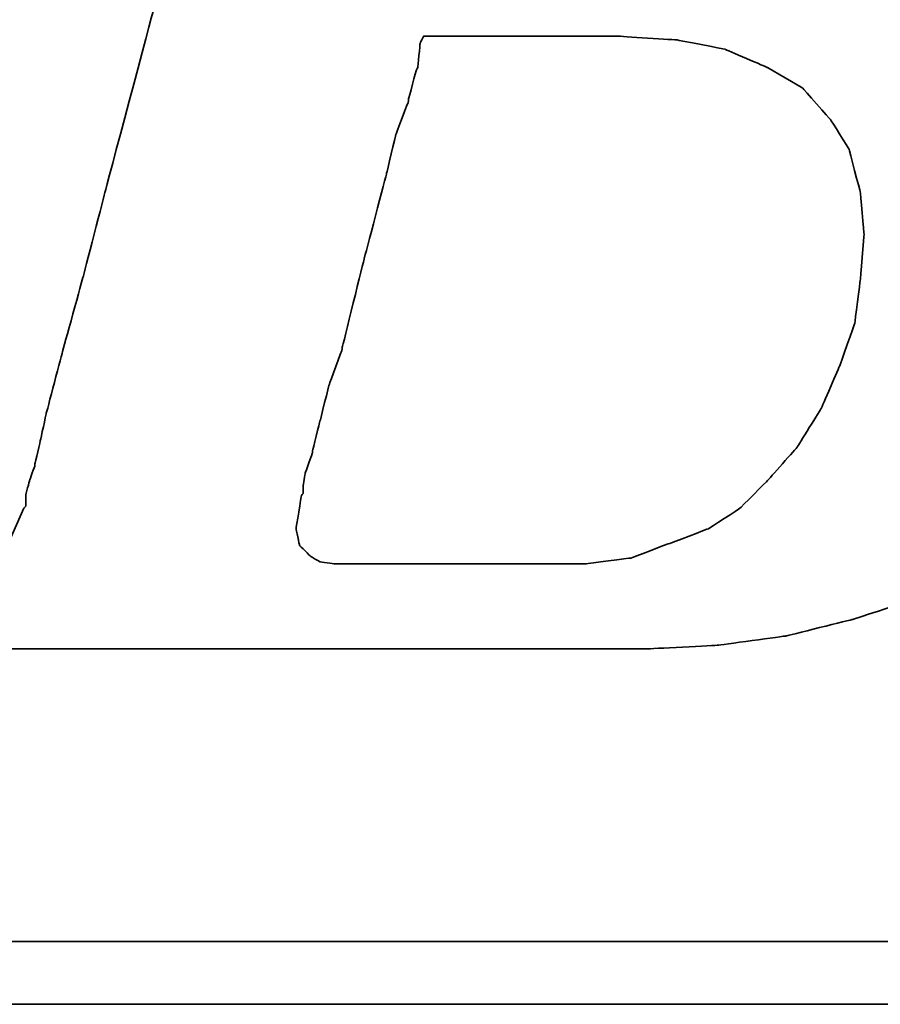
# Model space of a CAD drawing. Header units: millimetres. Extents: x 458 to 842, y 132 to 270.
# Tile 23 of 46: x 732.71 to 735.76, y 174.58 to 178.07. Entities that reach past the tile are written whole.
import ezdxf

# ---------------------------------------------------------------- set-up
doc = ezdxf.new("R2010")
doc.units = ezdxf.units.MM
doc.layers.add('DIM', color=4, linetype='CONTINUOUS')
doc.layers.add('layer 1', color=7, linetype='CONTINUOUS')

# ---------------------------------------------------------------- blocks, each defined once
blk = doc.blocks.new('TBI MOTION logo(完整正式版)')
at = {"layer": 'layer 1', "color": 22, "lineweight": 35}
for points, knots in [([(-64.65375, -6.86375), (-64.65375, -6.86375), (-64.84375, -7.29625), (-64.84375, -7.29625), (-64.84375, -7.29625), (-64.84375, -7.29625), (-64.86875, -7.34375), (-64.86875, -7.34375), (-64.86875, -7.34375), (-64.86875, -7.34375), (-64.86875, -7.36875), (-64.86875, -7.36875), (-64.86875, -7.36875), (-64.86875, -7.36875), (-65.15375, -7.65375), (-65.15375, -7.65375), (-65.15375, -7.65375), (-65.15375, -7.65375), (-65.17875, -7.65375), (-65.17875, -7.65375), (-65.17875, -7.65375), (-65.17875, -7.65375), (-65.20375, -7.67875), (-65.20375, -7.67875), (-65.20375, -7.67875), (-65.20375, -7.67875), (-65.58875, -7.87125), (-65.58875, -7.87125), (-65.58875, -7.87125), (-65.58875, -7.87125), (-65.63375, -7.87125), (-65.63375, -7.87125), (-65.63375, -7.87125), (-65.63375, -7.87125), (-65.65875, -7.89375), (-65.65875, -7.89375), (-65.65875, -7.89375), (-65.65875, -7.89375), (-66.09375, -7.94375), (-66.09375, -7.94375), (-66.09375, -7.94375), (-66.09375, -7.94375), (-66.11375, -7.94375), (-66.11375, -7.94375), (-66.11375, -7.94375), (-66.11375, -7.94375), (-66.16375, -7.94375), (-66.16375, -7.94375), (-66.16375, -7.94375), (-66.16375, -7.94375), (-66.30875, -7.94375), (-66.30875, -7.94375), (-66.30875, -7.94375), (-66.30875, -7.94375), (-66.69375, -7.94375), (-66.69375, -7.94375), (-66.69375, -7.94375), (-66.69375, -7.94375), (-67.07375, -7.94375), (-67.07375, -7.94375), (-67.07375, -7.94375), (-67.07375, -7.94375), (-67.12375, -7.94375), (-67.12375, -7.94375), (-67.12375, -7.94375), (-67.12375, -7.94375), (-67.12375, -7.96625), (-67.12375, -7.96625), (-67.12375, -7.96625), (-67.12375, -7.96625), (-67.14875, -7.99125), (-67.14875, -7.99125), (-67.14875, -7.99125), (-67.14875, -7.99125), (-67.24375, -8.34875), (-67.24375, -8.34875), (-67.24375, -8.34875), (-67.24375, -8.34875), (-67.31375, -8.68625), (-67.31375, -8.68625), (-67.31375, -8.68625), (-67.31375, -8.68625), (-67.26875, -8.68625), (-67.26875, -8.68625), (-67.26875, -8.68625), (-67.26875, -8.68625), (-67.07375, -8.68625), (-67.07375, -8.68625), (-67.07375, -8.68625), (-67.07375, -8.68625), (-66.54875, -8.68625), (-66.54875, -8.68625), (-66.54875, -8.68625), (-66.54875, -8.68625), (-65.82625, -8.68625), (-65.82625, -8.68625), (-65.82625, -8.68625), (-65.82625, -8.68625), (-65.01375, -8.68625), (-65.01375, -8.68625), (-65.01375, -8.68625), (-65.01375, -8.68625), (-64.05375, -8.68625), (-64.05375, -8.68625), (-64.05375, -8.68625), (-64.05375, -8.68625), (-62.08375, -8.68625), (-62.08375, -8.68625), (-62.08375, -8.68625), (-62.08375, -8.68625), (-60.06875, -8.68625), (-60.06875, -8.68625), (-60.06875, -8.68625), (-60.06875, -8.68625), (-59.10875, -8.68625), (-59.10875, -8.68625), (-59.10875, -8.68625), (-59.10875, -8.68625), (-58.29375, -8.68625), (-58.29375, -8.68625), (-58.29375, -8.68625), (-58.29375, -8.68625), (-57.57375, -8.68625), (-57.57375, -8.68625), (-57.57375, -8.68625), (-57.57375, -8.68625), (-57.04875, -8.68625), (-57.04875, -8.68625), (-57.04875, -8.68625), (-57.04875, -8.68625), (-56.85375, -8.68625), (-56.85375, -8.68625), (-56.85375, -8.68625), (-56.85375, -8.68625), (-56.70875, -8.68625), (-56.70875, -8.68625), (-56.70875, -8.68625), (-56.70875, -8.68625), (-56.61375, -8.68625), (-56.61375, -8.68625), (-56.61375, -8.68625), (-56.61375, -8.68625), (-56.56875, -8.68625), (-56.56875, -8.68625), (-56.56875, -8.68625), (-56.56875, -8.68625), (-55.65375, -8.63875), (-55.65375, -8.63875), (-55.65375, -8.63875), (-55.65375, -8.63875), (-54.76875, -8.51875), (-54.76875, -8.51875), (-54.76875, -8.51875), (-54.76875, -8.51875), (-53.90375, -8.30375), (-53.90375, -8.30375), (-53.90375, -8.30375), (-53.90375, -8.30375), (-53.08875, -8.03875), (-53.08875, -8.03875), (-53.08875, -8.03875), (-53.08875, -8.03875), (-52.34375, -7.65375), (-52.34375, -7.65375), (-52.34375, -7.65375), (-52.34375, -7.65375), (-51.69875, -7.29625), (-51.69875, -7.29625), (-51.69875, -7.29625), (-51.69875, -7.29625), (-51.21875, -6.91125), (-51.21875, -6.91125), (-51.21875, -6.91125), (-51.21875, -6.91125), (-50.83375, -6.50375), (-50.83375, -6.50375), (-50.83375, -6.50375), (-50.83375, -6.50375), (-50.44875, -5.94875), (-50.44875, -5.94875), (-50.44875, -5.94875), (-50.44875, -5.94875), (-50.13875, -5.30375), (-50.13875, -5.30375), (-50.13875, -5.30375), (-50.13875, -5.30375), (-49.99375, -4.65375), (-49.99375, -4.65375), (-49.99375, -4.65375), (-49.99375, -4.65375), (-49.92375, -3.98375), (-49.92375, -3.98375), (-49.92375, -3.98375), (-49.92375, -3.98375), (-49.99375, -3.19374), (-49.99375, -3.19374), (-49.99375, -3.19374), (-49.99375, -3.19374), (-50.23374, -2.44874), (-50.23374, -2.44874), (-50.23374, -2.44874), (-50.23374, -2.44874), (-50.59375, -1.87374), (-50.59375, -1.87374), (-50.59375, -1.87374), (-50.59375, -1.87374), (-51.09875, -1.31874), (-51.09875, -1.31874), (-51.09875, -1.31874), (-51.09875, -1.31874), (-51.74375, -0.81875), (-51.74375, -0.81875), (-51.74375, -0.81875), (-51.74375, -0.81875), (-52.53875, -0.48125), (-52.53875, -0.48125), (-52.53875, -0.48125), (-52.53875, -0.48125), (-53.47375, -0.21875), (-53.47375, -0.21875), (-53.47375, -0.21875), (-53.47375, -0.21875), (-54.52875, -0.04874), (-54.52875, -0.04874), (-54.52875, -0.04874), (-54.52875, -0.04874), (-55.65375, 0.12125), (-55.65375, 0.12125), (-55.65375, 0.12125), (-55.65375, 0.12125), (-54.50375, 0.28624), (-54.50375, 0.28624), (-54.50375, 0.28624), (-54.50375, 0.28624), (-53.83375, 0.38124), (-53.83375, 0.38124), (-53.83375, 0.38124), (-53.83375, 0.38124), (-53.18375, 0.50125), (-53.18375, 0.50125), (-53.18375, 0.50125), (-53.18375, 0.50125), (-52.55875, 0.66874), (-52.55875, 0.66874), (-52.55875, 0.66874), (-52.55875, 0.66874), (-52.03375, 0.86124), (-52.03375, 0.86124), (-52.03375, 0.86124), (-52.03375, 0.86124), (-51.50374, 1.03124), (-51.50374, 1.03124), (-51.50374, 1.03124), (-51.50374, 1.03124), (-51.09875, 1.27125), (-51.09875, 1.27125), (-51.09875, 1.27125), (-51.09875, 1.27125), (-50.71375, 1.48624), (-50.71375, 1.48624), (-50.71375, 1.48624), (-50.71375, 1.48624), (-50.37625, 1.77625), (-50.37625, 1.77625), (-50.37625, 1.77625), (-50.37625, 1.77625), (-49.82375, 2.37625), (-49.82375, 2.37625), (-49.82375, 2.37625), (-49.82375, 2.37625), (-49.41875, 2.99625), (-49.41875, 2.99625), (-49.41875, 2.99625), (-49.41875, 2.99625), (-49.22375, 3.76625), (-49.22375, 3.76625), (-49.22375, 3.76625), (-49.22375, 3.76625), (-49.15375, 4.50874), (-49.15375, 4.50874), (-49.15375, 4.50874), (-49.15375, 4.50874), (-49.20375, 5.25125), (-49.20375, 5.25125), (-49.20375, 5.25125), (-49.20375, 5.25125), (-49.41875, 5.92625), (-49.41875, 5.92625), (-49.41875, 5.92625), (-49.41875, 5.92625), (-49.77875, 6.47625), (-49.77875, 6.47625), (-49.77875, 6.47625), (-49.77875, 6.47625), (-50.33125, 7.02624), (-50.33125, 7.02624), (-50.33125, 7.02624), (-50.33125, 7.02624), (-51.00125, 7.43625), (-51.00125, 7.43625), (-51.00125, 7.43625), (-51.00125, 7.43625), (-51.79375, 7.72625), (-51.79375, 7.72625), (-51.79375, 7.72625), (-51.79375, 7.72625), (-52.72875, 7.89124), (-52.72875, 7.89124), (-52.72875, 7.89124), (-52.72875, 7.89124), (-53.83375, 7.98625), (-53.83375, 7.98625), (-53.83375, 7.98625), (-53.83375, 7.98625), (-53.92875, 7.98625), (-53.92875, 7.98625), (-53.92875, 7.98625), (-53.92875, 7.98625), (-54.26375, 7.98625), (-54.26375, 7.98625), (-54.26375, 7.98625), (-54.26375, 7.98625), (-54.74375, 7.98625), (-54.74375, 7.98625), (-54.74375, 7.98625), (-54.74375, 7.98625), (-55.36875, 7.98625), (-55.36875, 7.98625), (-55.36875, 7.98625), (-55.36875, 7.98625), (-56.13375, 7.98625), (-56.13375, 7.98625), (-56.13375, 7.98625), (-56.13375, 7.98625), (-56.94875, 7.98625), (-56.94875, 7.98625), (-56.94875, 7.98625), (-56.94875, 7.98625), (-58.77625, 7.98625), (-58.77625, 7.98625), (-58.77625, 7.98625), (-58.77625, 7.98625), (-60.59875, 7.98625), (-60.59875, 7.98625), (-60.59875, 7.98625), (-60.59875, 7.98625), (-61.41375, 7.98625), (-61.41375, 7.98625), (-61.41375, 7.98625), (-61.41375, 7.98625), (-62.17875, 7.98625), (-62.17875, 7.98625), (-62.17875, 7.98625), (-62.17875, 7.98625), (-62.80375, 7.98625), (-62.80375, 7.98625), (-62.80375, 7.98625), (-62.80375, 7.98625), (-63.30625, 7.98625), (-63.30625, 7.98625), (-63.30625, 7.98625), (-63.30625, 7.98625), (-63.57375, 7.98625), (-63.57375, 7.98625), (-63.57375, 7.98625), (-63.57375, 7.98625), (-63.57375, 7.96375), (-63.57375, 7.96375), (-63.57375, 7.96375), (-63.57375, 7.96375), (-63.59875, 7.94125), (-63.59875, 7.94125), (-63.59875, 7.94125), (-63.59875, 7.94125), (-63.69375, 7.55625), (-63.69375, 7.55625), (-63.69375, 7.55625), (-63.69375, 7.55625), (-63.76375, 7.24624), (-63.76375, 7.24624), (-63.76375, 7.24624), (-63.76375, 7.24624), (-63.23875, 7.24624), (-63.23875, 7.24624), (-63.23875, 7.24624), (-63.23875, 7.24624), (-62.75875, 7.24624), (-62.75875, 7.24624), (-62.75875, 7.24624), (-62.75875, 7.24624), (-62.61125, 7.24624), (-62.61125, 7.24624), (-62.61125, 7.24624), (-62.61125, 7.24624), (-62.56625, 7.24624), (-62.56625, 7.24624), (-62.56625, 7.24624), (-62.56625, 7.24624), (-62.22875, 7.24624), (-62.22875, 7.24624), (-62.22875, 7.24624), (-62.22875, 7.24624), (-62.20375, 7.24624), (-62.20375, 7.24624), (-62.20375, 7.24624), (-62.20375, 7.24624), (-62.17875, 7.21875), (-62.17875, 7.21875), (-62.17875, 7.21875), (-62.17875, 7.21875), (-61.96375, 7.17125), (-61.96375, 7.17125), (-61.96375, 7.17125), (-61.96375, 7.17125), (-61.72375, 7.12624), (-61.72375, 7.12624), (-61.72375, 7.12624), (-61.72375, 7.12624), (-61.70375, 7.12624), (-61.70375, 7.12624), (-61.70375, 7.12624), (-61.70375, 7.12624), (-61.55875, 7.07624), (-61.55875, 7.07624), (-61.55875, 7.07624), (-61.55875, 7.07624), (-61.50875, 7.07624), (-61.50875, 7.07624), (-61.50875, 7.07624), (-61.50875, 7.07624), (-61.48375, 7.02624), (-61.48375, 7.02624), (-61.48375, 7.02624), (-61.48375, 7.02624), (-61.31875, 6.83375), (-61.31875, 6.83375), (-61.31875, 6.83375), (-61.31875, 6.83375), (-61.29375, 6.81125), (-61.29375, 6.81125), (-61.29375, 6.81125), (-61.29375, 6.81125), (-61.29375, 6.78625), (-61.29375, 6.78625), (-61.29375, 6.78625), (-61.29375, 6.78625), (-61.19875, 6.50124), (-61.19875, 6.50124), (-61.19875, 6.50124), (-61.19875, 6.50124), (-61.17375, 6.45124), (-61.17375, 6.45124), (-61.17375, 6.45124), (-61.17375, 6.45124), (-61.19875, 6.40625), (-61.19875, 6.40625), (-61.19875, 6.40625), (-61.19875, 6.40625), (-61.26875, 5.99624), (-61.26875, 5.99624), (-61.26875, 5.99624), (-61.26875, 5.99624), (-61.26875, 5.85125), (-61.26875, 5.85125), (-61.26875, 5.85125), (-61.26875, 5.85125), (-61.26875, 5.82625), (-61.26875, 5.82625), (-61.26875, 5.82625), (-61.26875, 5.82625), (-61.29375, 5.80625), (-61.29375, 5.80625), (-61.29375, 5.80625), (-61.29375, 5.80625), (-61.34125, 5.66125), (-61.34125, 5.66125), (-61.34125, 5.66125), (-61.34125, 5.66125), (-61.41375, 5.44625), (-61.41375, 5.44625), (-61.41375, 5.44625), (-61.41375, 5.44625), (-61.48375, 5.15625), (-61.48375, 5.15625), (-61.48375, 5.15625), (-61.48375, 5.15625), (-61.58375, 4.82124), (-61.58375, 4.82124), (-61.58375, 4.82124), (-61.58375, 4.82124), (-61.79875, 4.00375), (-61.79875, 4.00375), (-61.79875, 4.00375), (-61.79875, 4.00375), (-62.05875, 2.99625), (-62.05875, 2.99625), (-62.05875, 2.99625), (-62.05875, 2.99625), (-62.34875, 1.91625), (-62.34875, 1.91625), (-62.34875, 1.91625), (-62.34875, 1.91625), (-62.97375, -0.41124), (-62.97375, -0.41124), (-62.97375, -0.41124), (-62.97375, -0.41124), (-63.59875, -2.75875), (-63.59875, -2.75875), (-63.59875, -2.75875), (-63.59875, -2.75875), (-63.88375, -3.86374), (-63.88375, -3.86374), (-63.88375, -3.86374), (-63.88375, -3.86374), (-64.14875, -4.82374), (-64.14875, -4.82374), (-64.14875, -4.82374), (-64.14875, -4.82374), (-64.36375, -5.64125), (-64.36375, -5.64125), (-64.36375, -5.64125), (-64.36375, -5.64125), (-64.43625, -5.97625), (-64.43625, -5.97625), (-64.43625, -5.97625), (-64.43625, -5.97625), (-64.50875, -6.28625), (-64.50875, -6.28625), (-64.50875, -6.28625), (-64.50875, -6.28625), (-64.50875, -6.30875), (-64.50875, -6.30875), (-64.50875, -6.30875), (-64.50875, -6.30875), (-64.57875, -6.50375), (-64.57875, -6.50375), (-64.57875, -6.50375), (-64.57875, -6.50375), (-64.62875, -6.69625), (-64.62875, -6.69625), (-64.62875, -6.69625), (-64.62875, -6.69625), (-64.62875, -6.76875), (-64.62875, -6.76875), (-64.62875, -6.76875), (-64.62875, -6.76875), (-64.62875, -6.81375), (-64.62875, -6.81375), (-64.62875, -6.81375), (-64.62875, -6.81375), (-64.62875, -6.83875), (-64.62875, -6.83875), (-64.62875, -6.83875), (-64.62875, -6.83875), (-64.65375, -6.86375), (-64.65375, -6.86375)], [0, 0, 0, 0, 0.00719424, 0.00719424, 0.00719424, 0.00719425, 0.01438849, 0.01438849, 0.01438849, 0.0143885, 0.02158273, 0.02158273, 0.02158273, 0.02158274, 0.02877698, 0.02877698, 0.02877698, 0.02877699, 0.03597122, 0.03597122, 0.03597122, 0.03597123, 0.04316547, 0.04316547, 0.04316547, 0.04316548, 0.05035971, 0.05035971, 0.05035971, 0.05035972, 0.05755396, 0.05755396, 0.05755396, 0.05755397, 0.0647482, 0.0647482, 0.0647482, 0.06474821, 0.07194245, 0.07194245, 0.07194245, 0.07194246, 0.07913669, 0.07913669, 0.07913669, 0.0791367, 0.08633094, 0.08633094, 0.08633094, 0.08633095, 0.09352518, 0.09352518, 0.09352518, 0.09352519, 0.10071942, 0.10071942, 0.10071942, 0.10071943, 0.10791367, 0.10791367, 0.10791367, 0.10791368, 0.11510791, 0.11510791, 0.11510791, 0.11510792, 0.12230216, 0.12230216, 0.12230216, 0.12230217, 0.1294964, 0.1294964, 0.1294964, 0.12949641, 0.13669065, 0.13669065, 0.13669065, 0.13669066, 0.14388489, 0.14388489, 0.14388489, 0.1438849, 0.15107914, 0.15107914, 0.15107914, 0.15107915, 0.15827338, 0.15827338, 0.15827338, 0.15827339, 0.16546763, 0.16546763, 0.16546763, 0.16546764, 0.17266187, 0.17266187, 0.17266187, 0.17266188, 0.17985612, 0.17985612, 0.17985612, 0.17985613, 0.18705036, 0.18705036, 0.18705036, 0.18705037, 0.1942446, 0.1942446, 0.1942446, 0.19424461, 0.20143885, 0.20143885, 0.20143885, 0.20143886, 0.20863309, 0.20863309, 0.20863309, 0.2086331, 0.21582734, 0.21582734, 0.21582734, 0.21582735, 0.22302158, 0.22302158, 0.22302158, 0.22302159, 0.23021583, 0.23021583, 0.23021583, 0.23021584, 0.23741007, 0.23741007, 0.23741007, 0.23741008, 0.24460432, 0.24460432, 0.24460432, 0.24460433, 0.25179856, 0.25179856, 0.25179856, 0.25179857, 0.25899281, 0.25899281, 0.25899281, 0.25899282, 0.26618705, 0.26618705, 0.26618705, 0.26618706, 0.27338129, 0.27338129, 0.27338129, 0.2733813, 0.28057554, 0.28057554, 0.28057554, 0.28057555, 0.28776978, 0.28776978, 0.28776978, 0.28776979, 0.29496403, 0.29496403, 0.29496403, 0.29496404, 0.30215827, 0.30215827, 0.30215827, 0.30215828, 0.30935252, 0.30935252, 0.30935252, 0.30935253, 0.31654676, 0.31654676, 0.31654676, 0.31654677, 0.32374101, 0.32374101, 0.32374101, 0.32374102, 0.33093525, 0.33093525, 0.33093525, 0.33093526, 0.3381295, 0.3381295, 0.3381295, 0.33812951, 0.34532374, 0.34532374, 0.34532374, 0.34532375, 0.35251799, 0.35251799, 0.35251799, 0.352518, 0.35971223, 0.35971223, 0.35971223, 0.35971224, 0.36690647, 0.36690647, 0.36690647, 0.36690648, 0.37410072, 0.37410072, 0.37410072, 0.37410073, 0.38129496, 0.38129496, 0.38129496, 0.38129497, 0.38848921, 0.38848921, 0.38848921, 0.38848922, 0.39568345, 0.39568345, 0.39568345, 0.39568346, 0.4028777, 0.4028777, 0.4028777, 0.40287771, 0.41007194, 0.41007194, 0.41007194, 0.41007195, 0.41726619, 0.41726619, 0.41726619, 0.4172662, 0.42446043, 0.42446043, 0.42446043, 0.42446044, 0.43165468, 0.43165468, 0.43165468, 0.43165469, 0.43884892, 0.43884892, 0.43884892, 0.43884893, 0.44604317, 0.44604317, 0.44604317, 0.44604318, 0.45323741, 0.45323741, 0.45323741, 0.45323742, 0.46043165, 0.46043165, 0.46043165, 0.46043166, 0.4676259, 0.4676259, 0.4676259, 0.46762591, 0.47482014, 0.47482014, 0.47482014, 0.47482015, 0.48201439, 0.48201439, 0.48201439, 0.4820144, 0.48920863, 0.48920863, 0.48920863, 0.48920864, 0.49640288, 0.49640288, 0.49640288, 0.49640289, 0.50359712, 0.50359712, 0.50359712, 0.50359713, 0.51079137, 0.51079137, 0.51079137, 0.51079138, 0.51798561, 0.51798561, 0.51798561, 0.51798562, 0.52517986, 0.52517986, 0.52517986, 0.52517987, 0.5323741, 0.5323741, 0.5323741, 0.53237411, 0.53956835, 0.53956835, 0.53956835, 0.53956836, 0.54676259, 0.54676259, 0.54676259, 0.5467626, 0.55395683, 0.55395683, 0.55395683, 0.55395684, 0.56115108, 0.56115108, 0.56115108, 0.56115109, 0.56834532, 0.56834532, 0.56834532, 0.56834533, 0.57553957, 0.57553957, 0.57553957, 0.57553958, 0.58273381, 0.58273381, 0.58273381, 0.58273382, 0.58992806, 0.58992806, 0.58992806, 0.58992807, 0.5971223, 0.5971223, 0.5971223, 0.59712231, 0.60431655, 0.60431655, 0.60431655, 0.60431656, 0.61151079, 0.61151079, 0.61151079, 0.6115108, 0.61870504, 0.61870504, 0.61870504, 0.61870505, 0.62589928, 0.62589928, 0.62589928, 0.62589929, 0.63309353, 0.63309353, 0.63309353, 0.63309354, 0.64028777, 0.64028777, 0.64028777, 0.64028778, 0.64748201, 0.64748201, 0.64748201, 0.64748202, 0.65467626, 0.65467626, 0.65467626, 0.65467627, 0.6618705, 0.6618705, 0.6618705, 0.66187051, 0.66906475, 0.66906475, 0.66906475, 0.66906476, 0.67625899, 0.67625899, 0.67625899, 0.676259, 0.68345324, 0.68345324, 0.68345324, 0.68345325, 0.69064748, 0.69064748, 0.69064748, 0.69064749, 0.69784173, 0.69784173, 0.69784173, 0.69784174, 0.70503597, 0.70503597, 0.70503597, 0.70503598, 0.71223022, 0.71223022, 0.71223022, 0.71223023, 0.71942446, 0.71942446, 0.71942446, 0.71942447, 0.72661871, 0.72661871, 0.72661871, 0.72661872, 0.73381295, 0.73381295, 0.73381295, 0.73381296, 0.74100719, 0.74100719, 0.74100719, 0.7410072, 0.74820144, 0.74820144, 0.74820144, 0.74820145, 0.75539568, 0.75539568, 0.75539568, 0.75539569, 0.76258993, 0.76258993, 0.76258993, 0.76258994, 0.76978417, 0.76978417, 0.76978417, 0.76978418, 0.77697842, 0.77697842, 0.77697842, 0.77697843, 0.78417266, 0.78417266, 0.78417266, 0.78417267, 0.79136691, 0.79136691, 0.79136691, 0.79136692, 0.79856115, 0.79856115, 0.79856115, 0.79856116, 0.8057554, 0.8057554, 0.8057554, 0.80575541, 0.81294964, 0.81294964, 0.81294964, 0.81294965, 0.82014388, 0.82014388, 0.82014388, 0.82014389, 0.82733813, 0.82733813, 0.82733813, 0.82733814, 0.83453237, 0.83453237, 0.83453237, 0.83453238, 0.84172662, 0.84172662, 0.84172662, 0.84172663, 0.84892086, 0.84892086, 0.84892086, 0.84892087, 0.85611511, 0.85611511, 0.85611511, 0.85611512, 0.86330935, 0.86330935, 0.86330935, 0.86330936, 0.8705036, 0.8705036, 0.8705036, 0.87050361, 0.87769784, 0.87769784, 0.87769784, 0.87769785, 0.88489209, 0.88489209, 0.88489209, 0.8848921, 0.89208633, 0.89208633, 0.89208633, 0.89208634, 0.89928058, 0.89928058, 0.89928058, 0.89928059, 0.90647482, 0.90647482, 0.90647482, 0.90647483, 0.91366906, 0.91366906, 0.91366906, 0.91366907, 0.92086331, 0.92086331, 0.92086331, 0.92086332, 0.92805755, 0.92805755, 0.92805755, 0.92805756, 0.9352518, 0.9352518, 0.9352518, 0.93525181, 0.94244604, 0.94244604, 0.94244604, 0.94244605, 0.94964029, 0.94964029, 0.94964029, 0.9496403, 0.95683453, 0.95683453, 0.95683453, 0.95683454, 0.96402878, 0.96402878, 0.96402878, 0.96402879, 0.97122302, 0.97122302, 0.97122302, 0.97122303, 0.97841727, 0.97841727, 0.97841727, 0.97841728, 0.98561151, 0.98561151, 0.98561151, 0.98561152, 0.99280576, 0.99280576, 0.99280576, 0.99280577, 1, 1, 1, 1]), ([(-61.03125, -6.57375), (-61.03125, -6.57375), (-61.03125, -6.67125), (-61.03125, -6.67125), (-61.03125, -6.67125), (-61.03125, -6.67125), (-61.05375, -6.69625), (-61.05375, -6.69625), (-61.05375, -6.69625), (-61.05375, -6.69625), (-61.12375, -7.12875), (-61.12375, -7.12875), (-61.12375, -7.12875), (-61.12375, -7.12875), (-61.07875, -7.34375), (-61.07875, -7.34375), (-61.07875, -7.34375), (-61.07875, -7.34375), (-60.93375, -7.48875), (-60.93375, -7.48875), (-60.93375, -7.48875), (-60.93375, -7.48875), (-60.81375, -7.55625), (-60.81375, -7.55625), (-60.81375, -7.55625), (-60.81375, -7.55625), (-60.62375, -7.58375), (-60.62375, -7.58375), (-60.62375, -7.58375), (-60.62375, -7.58375), (-60.30875, -7.58375), (-60.30875, -7.58375), (-60.30875, -7.58375), (-60.30875, -7.58375), (-59.97375, -7.58375), (-59.97375, -7.58375), (-59.97375, -7.58375), (-59.97375, -7.58375), (-59.87875, -7.58375), (-59.87875, -7.58375), (-59.87875, -7.58375), (-59.87875, -7.58375), (-59.63625, -7.58375), (-59.63625, -7.58375), (-59.63625, -7.58375), (-59.63625, -7.58375), (-58.96875, -7.58375), (-58.96875, -7.58375), (-58.96875, -7.58375), (-58.96875, -7.58375), (-58.29375, -7.58375), (-58.29375, -7.58375), (-58.29375, -7.58375), (-58.29375, -7.58375), (-58.05375, -7.58375), (-58.05375, -7.58375), (-58.05375, -7.58375), (-58.05375, -7.58375), (-57.98375, -7.58375), (-57.98375, -7.58375), (-57.98375, -7.58375), (-57.98375, -7.58375), (-57.35875, -7.58375), (-57.35875, -7.58375), (-57.35875, -7.58375), (-57.35875, -7.58375), (-56.78375, -7.50875), (-56.78375, -7.50875), (-56.78375, -7.50875), (-56.78375, -7.50875), (-56.27875, -7.31875), (-56.27875, -7.31875), (-56.27875, -7.31875), (-56.27875, -7.31875), (-55.77375, -7.12875), (-55.77375, -7.12875), (-55.77375, -7.12875), (-55.77375, -7.12875), (-55.36875, -6.86375), (-55.36875, -6.86375), (-55.36875, -6.86375), (-55.36875, -6.86375), (-55.00875, -6.50375), (-55.00875, -6.50375), (-55.00875, -6.50375), (-55.00875, -6.50375), (-54.62375, -6.06875), (-54.62375, -6.06875), (-54.62375, -6.06875), (-54.62375, -6.06875), (-54.31375, -5.56875), (-54.31375, -5.56875), (-54.31375, -5.56875), (-54.31375, -5.56875), (-54.07375, -5.01625), (-54.07375, -5.01625), (-54.07375, -5.01625), (-54.07375, -5.01625), (-53.87875, -4.46374), (-53.87875, -4.46374), (-53.87875, -4.46374), (-53.87875, -4.46374), (-53.80875, -3.91375), (-53.80875, -3.91375), (-53.80875, -3.91375), (-53.80875, -3.91375), (-53.75875, -3.31375), (-53.75875, -3.31375), (-53.75875, -3.31375), (-53.75875, -3.31375), (-53.80875, -2.75875), (-53.80875, -2.75875), (-53.80875, -2.75875), (-53.80875, -2.75875), (-53.95375, -2.20875), (-53.95375, -2.20875), (-53.95375, -2.20875), (-53.95375, -2.20875), (-54.19375, -1.82625), (-54.19375, -1.82625), (-54.19375, -1.82625), (-54.19375, -1.82625), (-54.55375, -1.41875), (-54.55375, -1.41875), (-54.55375, -1.41875), (-54.55375, -1.41875), (-55.00875, -1.15125), (-55.00875, -1.15125), (-55.00875, -1.15125), (-55.00875, -1.15125), (-55.56125, -0.91375), (-55.56125, -0.91375), (-55.56125, -0.91375), (-55.56125, -0.91375), (-56.18125, -0.79375), (-56.18125, -0.79375), (-56.18125, -0.79375), (-56.18125, -0.79375), (-56.94875, -0.74374), (-56.94875, -0.74374), (-56.94875, -0.74374), (-56.94875, -0.74374), (-56.99875, -0.74374), (-56.99875, -0.74374), (-56.99875, -0.74374), (-56.99875, -0.74374), (-57.09375, -0.74374), (-57.09375, -0.74374), (-57.09375, -0.74374), (-57.09375, -0.74374), (-57.38375, -0.74374), (-57.38375, -0.74374), (-57.38375, -0.74374), (-57.38375, -0.74374), (-57.76875, -0.74374), (-57.76875, -0.74374), (-57.76875, -0.74374), (-57.76875, -0.74374), (-58.24625, -0.74374), (-58.24625, -0.74374), (-58.24625, -0.74374), (-58.24625, -0.74374), (-58.72875, -0.74374), (-58.72875, -0.74374), (-58.72875, -0.74374), (-58.72875, -0.74374), (-59.20875, -0.74374), (-59.20875, -0.74374), (-59.20875, -0.74374), (-59.20875, -0.74374), (-59.46875, -0.74374), (-59.46875, -0.74374), (-59.46875, -0.74374), (-59.46875, -0.74374), (-59.51625, -0.83875), (-59.51625, -0.83875), (-59.51625, -0.83875), (-59.51625, -0.83875), (-59.54375, -1.15125), (-59.54375, -1.15125), (-59.54375, -1.15125), (-59.54375, -1.15125), (-59.56375, -1.17874), (-59.56375, -1.17874), (-59.56375, -1.17874), (-59.56375, -1.17874), (-59.66375, -1.55875), (-59.66375, -1.55875), (-59.66375, -1.55875), (-59.66375, -1.55875), (-59.66375, -1.58375), (-59.66375, -1.58375), (-59.66375, -1.58375), (-59.66375, -1.58375), (-59.82875, -2.01874), (-59.82875, -2.01874), (-59.82875, -2.01874), (-59.82875, -2.01874), (-59.94875, -2.52125), (-59.94875, -2.52125), (-59.94875, -2.52125), (-59.94875, -2.52125), (-60.23875, -3.62375), (-60.23875, -3.62375), (-60.23875, -3.62375), (-60.23875, -3.62375), (-60.52375, -4.77624), (-60.52375, -4.77624), (-60.52375, -4.77624), (-60.52375, -4.77624), (-60.52375, -4.79874), (-60.52375, -4.79874), (-60.52375, -4.79874), (-60.52375, -4.79874), (-60.69125, -5.25375), (-60.69125, -5.25375), (-60.69125, -5.25375), (-60.69125, -5.25375), (-60.81375, -5.73625), (-60.81375, -5.73625), (-60.81375, -5.73625), (-60.81375, -5.73625), (-60.90875, -6.11875), (-60.90875, -6.11875), (-60.90875, -6.11875), (-60.90875, -6.11875), (-60.90875, -6.14375), (-60.90875, -6.14375), (-60.90875, -6.14375), (-60.90875, -6.14375), (-61.00375, -6.40875), (-61.00375, -6.40875), (-61.00375, -6.40875), (-61.00375, -6.40875), (-61.03125, -6.57375), (-61.03125, -6.57375)], [0, 0, 0, 0, 0.01694915, 0.01694915, 0.01694915, 0.01694916, 0.03389831, 0.03389831, 0.03389831, 0.03389832, 0.05084746, 0.05084746, 0.05084746, 0.05084747, 0.06779661, 0.06779661, 0.06779661, 0.06779662, 0.08474576, 0.08474576, 0.08474576, 0.08474577, 0.10169492, 0.10169492, 0.10169492, 0.10169493, 0.11864407, 0.11864407, 0.11864407, 0.11864408, 0.13559322, 0.13559322, 0.13559322, 0.13559323, 0.15254237, 0.15254237, 0.15254237, 0.15254238, 0.16949153, 0.16949153, 0.16949153, 0.16949154, 0.18644068, 0.18644068, 0.18644068, 0.18644069, 0.20338983, 0.20338983, 0.20338983, 0.20338984, 0.22033898, 0.22033898, 0.22033898, 0.22033899, 0.23728814, 0.23728814, 0.23728814, 0.23728815, 0.25423729, 0.25423729, 0.25423729, 0.2542373, 0.27118644, 0.27118644, 0.27118644, 0.27118645, 0.28813559, 0.28813559, 0.28813559, 0.2881356, 0.30508475, 0.30508475, 0.30508475, 0.30508476, 0.3220339, 0.3220339, 0.3220339, 0.32203391, 0.33898305, 0.33898305, 0.33898305, 0.33898306, 0.3559322, 0.3559322, 0.3559322, 0.35593221, 0.37288136, 0.37288136, 0.37288136, 0.37288137, 0.38983051, 0.38983051, 0.38983051, 0.38983052, 0.40677966, 0.40677966, 0.40677966, 0.40677967, 0.42372881, 0.42372881, 0.42372881, 0.42372882, 0.44067797, 0.44067797, 0.44067797, 0.44067798, 0.45762712, 0.45762712, 0.45762712, 0.45762713, 0.47457627, 0.47457627, 0.47457627, 0.47457628, 0.49152542, 0.49152542, 0.49152542, 0.49152543, 0.50847458, 0.50847458, 0.50847458, 0.50847459, 0.52542373, 0.52542373, 0.52542373, 0.52542374, 0.54237288, 0.54237288, 0.54237288, 0.54237289, 0.55932203, 0.55932203, 0.55932203, 0.55932204, 0.57627119, 0.57627119, 0.57627119, 0.5762712, 0.59322034, 0.59322034, 0.59322034, 0.59322035, 0.61016949, 0.61016949, 0.61016949, 0.6101695, 0.62711864, 0.62711864, 0.62711864, 0.62711865, 0.6440678, 0.6440678, 0.6440678, 0.64406781, 0.66101695, 0.66101695, 0.66101695, 0.66101696, 0.6779661, 0.6779661, 0.6779661, 0.67796611, 0.69491525, 0.69491525, 0.69491525, 0.69491526, 0.71186441, 0.71186441, 0.71186441, 0.71186442, 0.72881356, 0.72881356, 0.72881356, 0.72881357, 0.74576271, 0.74576271, 0.74576271, 0.74576272, 0.76271186, 0.76271186, 0.76271186, 0.76271187, 0.77966102, 0.77966102, 0.77966102, 0.77966103, 0.79661017, 0.79661017, 0.79661017, 0.79661018, 0.81355932, 0.81355932, 0.81355932, 0.81355933, 0.83050847, 0.83050847, 0.83050847, 0.83050848, 0.84745763, 0.84745763, 0.84745763, 0.84745764, 0.86440678, 0.86440678, 0.86440678, 0.86440679, 0.88135593, 0.88135593, 0.88135593, 0.88135594, 0.89830508, 0.89830508, 0.89830508, 0.89830509, 0.91525424, 0.91525424, 0.91525424, 0.91525425, 0.93220339, 0.93220339, 0.93220339, 0.9322034, 0.94915254, 0.94915254, 0.94915254, 0.94915255, 0.96610169, 0.96610169, 0.96610169, 0.9661017, 0.98305085, 0.98305085, 0.98305085, 0.98305086, 1, 1, 1, 1]), ([(75.90875, -9.47875), (75.90875, -9.47875), (75.90875, -12.28625), (75.90875, -12.28625), (75.90875, -12.28625), (75.90875, -12.28625), (75.90875, -12.47875), (75.90875, -12.47875), (75.90875, -12.47875), (75.90875, -12.47875), (75.71625, -12.47875), (75.71625, -12.47875), (75.71625, -12.47875), (75.71625, -12.47875), (-88.32875, -12.47875), (-88.32875, -12.47875), (-88.32875, -12.47875), (-88.32875, -12.47875), (-88.32875, -13.29375), (-88.32875, -13.29375), (-88.32875, -13.29375), (-88.32875, -13.29375), (82.89125, -13.29375), (82.89125, -13.29375), (82.89125, -13.29375), (82.89125, -13.29375), (75.90875, -9.47875), (75.90875, -9.47875)], [0, 0, 0, 0, 0.14285714, 0.14285714, 0.14285714, 0.14285715, 0.28571429, 0.28571429, 0.28571429, 0.2857143, 0.42857143, 0.42857143, 0.42857143, 0.42857144, 0.57142857, 0.57142857, 0.57142857, 0.57142858, 0.71428571, 0.71428571, 0.71428571, 0.71428572, 0.85714286, 0.85714286, 0.85714286, 0.85714287, 1, 1, 1, 1])]:
    blk.add_open_spline(points, degree=3, knots=knots, dxfattribs=at)

msp = doc.modelspace()

# ---------------------------------------------------------------- block references
at = {"layer": 'DIM', "color": 7, "xscale": 0.2736514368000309, "yscale": 0.2736514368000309, "zscale": 0.2736514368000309}
msp.add_blockref('TBI MOTION logo(完整正式版)', (750.4149, 178.2173), dxfattribs=at)

doc.saveas('drawing.dxf')
